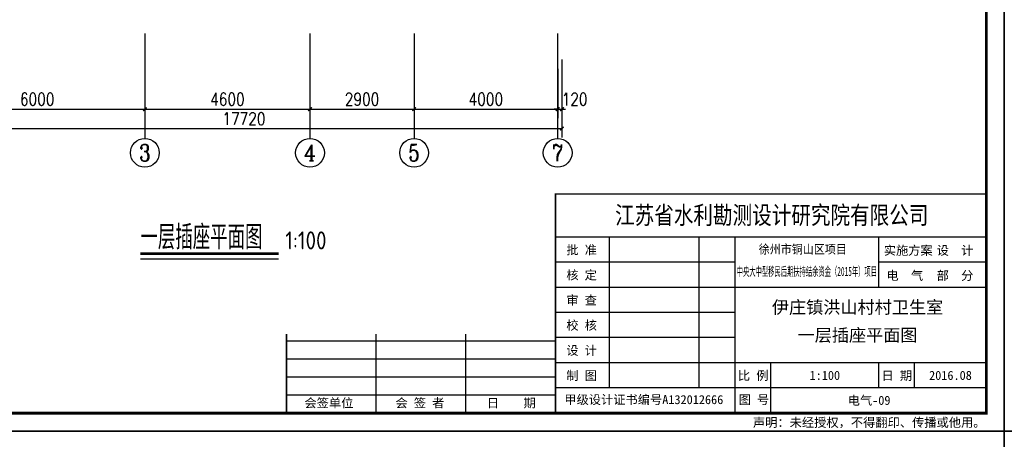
# Model space of a CAD drawing. Extents: x 41933 to 169416, y 41775 to 279375.
# Tile 7 of 39: x 56502 to 83933, y 130645 to 142328. Entities that reach past the tile are written whole.
import ezdxf
from ezdxf.enums import TextEntityAlignment as Align

# ---------------------------------------------------------------- set-up
doc = ezdxf.new("R2010")
doc.units = 0
doc.header["$LTSCALE"] = 1000
doc.header["$MEASUREMENT"] = 0
for name, color, linetype in [('AXIS', 3, 'Continuous'), ('AXIS_TEXT', 7, 'Continuous'), ('DIM_SYMB', 3, 'Continuous'), ('PUB_TEXT', 7, 'Continuous'), ('图框', 4, 'Continuous')]:
    doc.layers.add(name, color=color, linetype=linetype)
doc.styles.add('_TCH_AXIS', font='COMPLEX', dxfattribs={"bigfont": 'GBCBIG'})
doc.styles.add('_TCH_WINDOW', font='SIMPLEX', dxfattribs={"bigfont": 'GBCBIG'})
doc.styles.add('COMPLEX', font='COMPLEX')
doc.styles.add('DIM_FONT', font='simplex.shx', dxfattribs={"width": 0.8})
doc.styles.add('ST', font='SimSun.ttf', dxfattribs={"height": 7})
doc.styles.get("Standard").update_dxf_attribs({"font": 'gbenor.shx', "bigfont": 'gbcbig.shx'})
doc.dimstyles.new('_TCH_ARCH&&100', dxfattribs={"dimtxt": 350, "dimasz": 100, "dimexe": 250, "dimexo": 300, "dimgap": 100, "dimtad": 1, "dimdec": 0, "dimzin": 0, "dimdsep": 46, "dimtxsty": 'DIM_FONT', "dimblk": 'ARCHTICK', "dimcen": 0.09, "dimclrt": 7, "dimazin": 2, "dimtfac": 1, "dimtdec": 0, "dimtix": 1, "dimtmove": 2, "dimatfit": 3, "dimfxl": 0, "dimtolj": 1, "dimtzin": 0, "dimarcsym": 0})

# ---------------------------------------------------------------- blocks, each defined once
blk = doc.blocks.new('_ArchTick')
at = {"color": 0, "linetype": 'ByBlock', "const_width": 0.4}
blk.add_lwpolyline([(-0.5, -0.5), (0.5, 0.5)], dxfattribs=at)
blk = doc.blocks.new('*D2201')
at = {"layer": 'AXIS', "color": 0, "lineweight": -2, "transparency": 16777216}
for p, q in [((53990, 140959), (53990, 139588)), ((59990, 140959), (59990, 139588)), ((53990, 139838), (59990, 139838))]:
    blk.add_line(p, q, dxfattribs=at)
at = {"layer": 'Defpoints', "color": 0, "transparency": 16777216}
for p in [(53990, 141259), (59990, 141259), (59990, 139838)]:
    blk.add_point(p, dxfattribs=at)
at = {"layer": 'AXIS', "color": 0, "lineweight": -2, "transparency": 16777216, "xscale": 100, "yscale": 100, "zscale": 100, "rotation": 180}
blk.add_blockref('_ArchTick', (53990, 139838), dxfattribs=at)
at = {"layer": 'AXIS', "color": 0, "lineweight": -2, "transparency": 16777216, "xscale": 100, "yscale": 100, "zscale": 100}
blk.add_blockref('_ArchTick', (59990, 139838), dxfattribs=at)
at = {"layer": 'AXIS', "color": 7, "transparency": 16777216, "insert": (56990, 140113), "char_height": 350, "attachment_point": 5, "style": 'DIM_FONT'}
blk.add_mtext('\\A1;6000', dxfattribs=at)
blk = doc.blocks.new('*D2202')
at = {"layer": 'AXIS', "color": 0, "lineweight": -2, "transparency": 16777216}
for p, q in [((59990, 140959), (59990, 139588)), ((64590, 140959), (64590, 139588)), ((59990, 139838), (64590, 139838))]:
    blk.add_line(p, q, dxfattribs=at)
at = {"layer": 'Defpoints', "color": 0, "transparency": 16777216}
for p in [(59990, 141259), (64590, 141259), (64590, 139838)]:
    blk.add_point(p, dxfattribs=at)
at = {"layer": 'AXIS', "color": 0, "lineweight": -2, "transparency": 16777216, "xscale": 100, "yscale": 100, "zscale": 100, "rotation": 180}
blk.add_blockref('_ArchTick', (59990, 139838), dxfattribs=at)
at = {"layer": 'AXIS', "color": 0, "lineweight": -2, "transparency": 16777216, "xscale": 100, "yscale": 100, "zscale": 100}
blk.add_blockref('_ArchTick', (64590, 139838), dxfattribs=at)
at = {"layer": 'AXIS', "color": 7, "transparency": 16777216, "insert": (62290, 140113), "char_height": 350, "attachment_point": 5, "style": 'DIM_FONT'}
blk.add_mtext('\\A1;4600', dxfattribs=at)
blk = doc.blocks.new('*D2203')
at = {"layer": 'AXIS', "color": 0, "lineweight": -2, "transparency": 16777216}
for p, q in [((64590, 140959), (64590, 139588)), ((67490, 140959), (67490, 139588)), ((64590, 139838), (67490, 139838))]:
    blk.add_line(p, q, dxfattribs=at)
at = {"layer": 'Defpoints', "color": 0, "transparency": 16777216}
for p in [(64590, 141259), (67490, 141259), (67490, 139838)]:
    blk.add_point(p, dxfattribs=at)
at = {"layer": 'AXIS', "color": 0, "lineweight": -2, "transparency": 16777216, "xscale": 100, "yscale": 100, "zscale": 100, "rotation": 180}
blk.add_blockref('_ArchTick', (64590, 139838), dxfattribs=at)
at = {"layer": 'AXIS', "color": 0, "lineweight": -2, "transparency": 16777216, "xscale": 100, "yscale": 100, "zscale": 100}
blk.add_blockref('_ArchTick', (67490, 139838), dxfattribs=at)
at = {"layer": 'AXIS', "color": 7, "transparency": 16777216, "insert": (66040, 140113), "char_height": 350, "attachment_point": 5, "style": 'DIM_FONT'}
blk.add_mtext('\\A1;2900', dxfattribs=at)
blk = doc.blocks.new('*D2204')
at = {"layer": 'AXIS', "color": 0, "lineweight": -2, "transparency": 16777216}
for p, q in [((67490, 140959), (67490, 139588)), ((71490, 140959), (71490, 139588)), ((67490, 139838), (71490, 139838))]:
    blk.add_line(p, q, dxfattribs=at)
at = {"layer": 'Defpoints', "color": 0, "transparency": 16777216}
for p in [(67490, 141259), (71490, 141259), (71490, 139838)]:
    blk.add_point(p, dxfattribs=at)
at = {"layer": 'AXIS', "color": 0, "lineweight": -2, "transparency": 16777216, "xscale": 100, "yscale": 100, "zscale": 100, "rotation": 180}
blk.add_blockref('_ArchTick', (67490, 139838), dxfattribs=at)
at = {"layer": 'AXIS', "color": 0, "lineweight": -2, "transparency": 16777216, "xscale": 100, "yscale": 100, "zscale": 100}
blk.add_blockref('_ArchTick', (71490, 139838), dxfattribs=at)
at = {"layer": 'AXIS', "color": 7, "transparency": 16777216, "insert": (69490, 140113), "char_height": 350, "attachment_point": 5, "style": 'DIM_FONT'}
blk.add_mtext('\\A1;4000', dxfattribs=at)
blk = doc.blocks.new('*D2205')
at = {"layer": 'AXIS', "color": 0, "lineweight": -2, "transparency": 16777216}
for p, q in [((71490, 140959), (71490, 139588)), ((71610, 140959), (71610, 139588)), ((71490, 139838), (71390, 139838)), ((71490, 139838), (71610, 139838)), ((71610, 139838), (71710, 139838))]:
    blk.add_line(p, q, dxfattribs=at)
at = {"layer": 'Defpoints', "color": 0, "transparency": 16777216}
for p in [(71490, 141259), (71610, 141259), (71610, 139838)]:
    blk.add_point(p, dxfattribs=at)
at = {"layer": 'AXIS', "color": 0, "lineweight": -2, "transparency": 16777216, "xscale": 100, "yscale": 100, "zscale": 100}
blk.add_blockref('_ArchTick', (71490, 139838), dxfattribs=at)
at = {"layer": 'AXIS', "color": 0, "lineweight": -2, "transparency": 16777216, "xscale": 100, "yscale": 100, "zscale": 100, "rotation": 180}
blk.add_blockref('_ArchTick', (71610, 139838), dxfattribs=at)
at = {"layer": 'AXIS', "color": 7, "transparency": 16777216, "insert": (71960, 140113), "char_height": 350, "attachment_point": 5, "style": 'DIM_FONT'}
blk.add_mtext('\\A1;120', dxfattribs=at)
blk = doc.blocks.new('*D2206')
at = {"layer": 'AXIS', "color": 0, "lineweight": -2, "transparency": 16777216}
for p, q in [((53890, 141218), (53890, 139047)), ((71610, 141218), (71610, 139047)), ((53890, 139297), (71610, 139297))]:
    blk.add_line(p, q, dxfattribs=at)
at = {"layer": 'Defpoints', "color": 0, "transparency": 16777216}
for p in [(53890, 141518), (71610, 141518), (71610, 139297)]:
    blk.add_point(p, dxfattribs=at)
at = {"layer": 'AXIS', "color": 0, "lineweight": -2, "transparency": 16777216, "xscale": 100, "yscale": 100, "zscale": 100, "rotation": 180}
blk.add_blockref('_ArchTick', (53890, 139297), dxfattribs=at)
at = {"layer": 'AXIS', "color": 0, "lineweight": -2, "transparency": 16777216, "xscale": 100, "yscale": 100, "zscale": 100}
blk.add_blockref('_ArchTick', (71610, 139297), dxfattribs=at)
at = {"layer": 'AXIS', "color": 7, "transparency": 16777216, "insert": (62750, 139572), "char_height": 350, "attachment_point": 5, "style": 'DIM_FONT'}
blk.add_mtext('\\A1;17720', dxfattribs=at)
blk = doc.blocks.new('_AXISO')
blk.add_circle((0, 0), 0.5)
at = {"layer": 'AXIS_TEXT', "style": 'COMPLEX', "width": 1.041667}
blk.add_attdef('A', text='', height=0.56, dxfattribs=at).set_placement((-0.25, -0.28), (0.25, -0.28), align=Align.FIT)

msp = doc.modelspace()

# ---------------------------------------------------------------- linework, layer by layer
at = {"layer": 'AXIS'}
for p, q in [((59989.8, 141943.2), (59989.8, 139022.7)), ((64589.8, 141943.2), (64589.8, 139022.7)), ((67489.8, 141943.2), (67489.8, 139022.7)), ((71489.8, 141943.2), (71489.8, 139022.7))]:
    msp.add_line(p, q, dxfattribs=at)
at = {"layer": 'DIM_SYMB', "const_width": 70}
msp.add_lwpolyline([(59865.5, 135814.6), (63716.7, 135814.6)], dxfattribs=at)
at = {"layer": 'DIM_SYMB'}
msp.add_lwpolyline([(59865.5, 135674.6), (63716.7, 135674.6)], dxfattribs=at)
at = {"layer": '图框'}
for p, q in [((83433, 136275), (71433, 136275)), ((72933, 132075), (72933, 136275)), ((75433, 132075), (75433, 136275)), ((76433, 131375), (76433, 136275)), ((80433, 134875), (80433, 136275)), ((76433, 135575), (71433, 135575)), ((83433, 135575), (80433, 135575)), ((83433, 134875), (71433, 134875)), ((76433, 134175), (71433, 134175)), ((71433, 133375), (63933, 133375)), ((66433, 131375), (66433, 133575)), ((68933, 131375), (68933, 133575)), ((76433, 133475), (71433, 133475)), ((71433, 132875), (63933, 132875)), ((83433, 132775), (71433, 132775)), ((77433, 131375), (77433, 132775)), ((80433, 132075), (80433, 132775)), ((80433, 132075), (80433, 132775)), ((81433, 132075), (81433, 132775)), ((71433, 132375), (63933, 132375)), ((83433, 132075), (71433, 132075)), ((71433, 131875), (63933, 131875))]:
    msp.add_line(p, q, dxfattribs=at)
at = {"layer": '图框', "color": 4}
for points in [[(83933, 160575), (41933, 160575), (41933, 130875), (83933, 130875)], [(125933, 160575), (83933, 160575), (83933, 130875), (125933, 130875)], [(83933, 130875), (41933, 130875), (41933, 101175), (83933, 101175)], [(125933, 130875), (83933, 130875), (83933, 101175), (125933, 101175)]]:
    msp.add_lwpolyline(points, close=True, dxfattribs=at)
at = {"layer": '图框', "color": 4, "const_width": 80}
msp.add_lwpolyline([(44433, 131375), (83433, 131375), (83433, 160075), (44433, 160075)], close=True, dxfattribs=at)
at = {"layer": '图框', "const_width": 45}
for points in [[(71433, 131375), (71433, 137475), (83433, 137475)], [(63933, 131375), (63933, 133575)]]:
    msp.add_lwpolyline(points, dxfattribs=at)

# ---------------------------------------------------------------- block references
at = {"layer": 'AXIS'}
ref = msp.add_blockref('_AXISO', (59989.8, 138622.7), dxfattribs=dict(at, xscale=800, yscale=800, zscale=800))
ref.add_attrib('A', '3', dxfattribs={"layer": 'AXIS_TEXT', "height": 465.9, "style": '_TCH_AXIS'}).set_placement((59834.5, 138389.7), (60145.1, 138389.7), align=Align.FIT)
ref = msp.add_blockref('_AXISO', (64589.8, 138622.7), dxfattribs=dict(at, xscale=800, yscale=800, zscale=800))
ref.add_attrib('A', '4', dxfattribs={"layer": 'AXIS_TEXT', "height": 445.4, "style": '_TCH_AXIS'}).set_placement((64420.1, 138400), (64759.5, 138400), align=Align.FIT)
ref = msp.add_blockref('_AXISO', (67489.8, 138622.7), dxfattribs=dict(at, xscale=800, yscale=800, zscale=800))
ref.add_attrib('A', '5', dxfattribs={"layer": 'AXIS_TEXT', "height": 465.9, "style": '_TCH_AXIS'}).set_placement((67334.5, 138389.7), (67645.1, 138389.7), align=Align.FIT)
ref = msp.add_blockref('_AXISO', (71489.8, 138622.7), dxfattribs=dict(at, xscale=800, yscale=800, zscale=800))
ref.add_attrib('A', '7', dxfattribs={"layer": 'AXIS_TEXT', "height": 465.9, "style": '_TCH_AXIS'}).set_placement((71334.5, 138389.7), (71645.1, 138389.7), align=Align.FIT)

# ---------------------------------------------------------------- texts
at = {"layer": 'PUB_TEXT', "style": '_TCH_WINDOW'}
msp.add_text('一层插座平面图', height=675.18, dxfattribs=at).set_placement((59865.5, 135933.4))
at = {"layer": 'PUB_TEXT'}
msp.add_text('1:100', height=500, dxfattribs=at).set_placement((63901.7, 135933.4))
at = {"layer": '图框', "style": 'ST', "width": 0.8}
msp.add_text('江苏省水利勘测设计研究院有限公司', height=500, dxfattribs=at).set_placement((73089.1, 136637.6))
at = {"layer": '图框', "style": 'ST'}
for s, p in [('批 准', (71731.2, 135795)), ('实施方案', (80574.7, 135780.4)), ('设  计', (82049.2, 135780.4)), ('核 定', (71731.2, 135095)), ('电  气', (80649.2, 135080.4)), ('部  分', (82049.2, 135080.4)), ('审 查', (71731.2, 134395)), ('校 核', (71731.2, 133695)), ('设 计', (71731.2, 132995)), ('制 图', (71731.2, 132295)), ('比 例', (76511.1, 132295)), ('日 期', (80511.1, 132295)), ('会签单位', (64435.4, 131532.3)), ('会 签 者', (66970.9, 131532.3)), ('日    期', (69517.1, 131532.3)), ('甲级设计证书编号A132012666', (71675.2, 131625.4)), ('图 号', (76533, 131625.4)), ('声明：未经授权，不得翻印、传播或他用。', (76930, 130989.7))]:
    msp.add_text(s, height=250, dxfattribs=at).set_placement(p)
for s, width, p in [('徐州市铜山区项目 ', 0.9, (78395, 135814.2)), ('中央大中型移民后期扶持结余资金（2015年）项目', 0.5, (78433.2, 135195.1))]:
    msp.add_text(s, height=250, dxfattribs=dict(at, width=width)).set_placement(p, align=Align.CENTER)
for s, height, p in [('伊庄镇洪山村村卫生室', 350, (79843.5, 134322.8)), ('一层插座平面图', 350, (79843.5, 133544.5)), ('1:100', 250, (78933.2, 132425)), ('2016.08', 250, (82433, 132425)), ('电气-09', 250, (80166.3, 131729.4))]:
    msp.add_text(s, height=height, dxfattribs=at).set_placement(p, align=Align.MIDDLE_CENTER)

# ---------------------------------------------------------------- dimensions: what is measured, and where the dimension line sits
at = {"layer": 'AXIS'}
for p1, p2, distance, picture, middle in [((53889.8, 141517.9), (71609.8, 141517.9), -2220.5, '*D2206', (62749.8, 139572.4)), ((53989.8, 141259), (59989.8, 141259), -1420.5, '*D2201', (56989.8, 140113.5)), ((59989.8, 141259), (64589.8, 141259), -1420.5, '*D2202', (62289.8, 140113.5)), ((64589.8, 141259), (67489.8, 141259), -1420.5, '*D2203', (66039.8, 140113.5)), ((67489.8, 141259), (71489.8, 141259), -1420.5, '*D2204', (69489.8, 140113.5))]:
    dim = msp.add_aligned_dim(p1=p1, p2=p2, distance=distance, dimstyle='_TCH_ARCH&&100', dxfattribs=at)
    dim.commit()
    dim.dimension.update_dxf_attribs({"geometry": picture, "text_midpoint": middle})
dim = msp.add_linear_dim(base=(71609.8, 139838.5), p1=(71489.8, 141259), p2=(71609.8, 141259), angle=0, dimstyle='_TCH_ARCH&&100', dxfattribs=at)
dim.commit()
dim.dimension.update_dxf_attribs({"geometry": '*D2205', "text_midpoint": (71959.8, 140113.5), "dimtype": 129})

doc.saveas('drawing.dxf')
